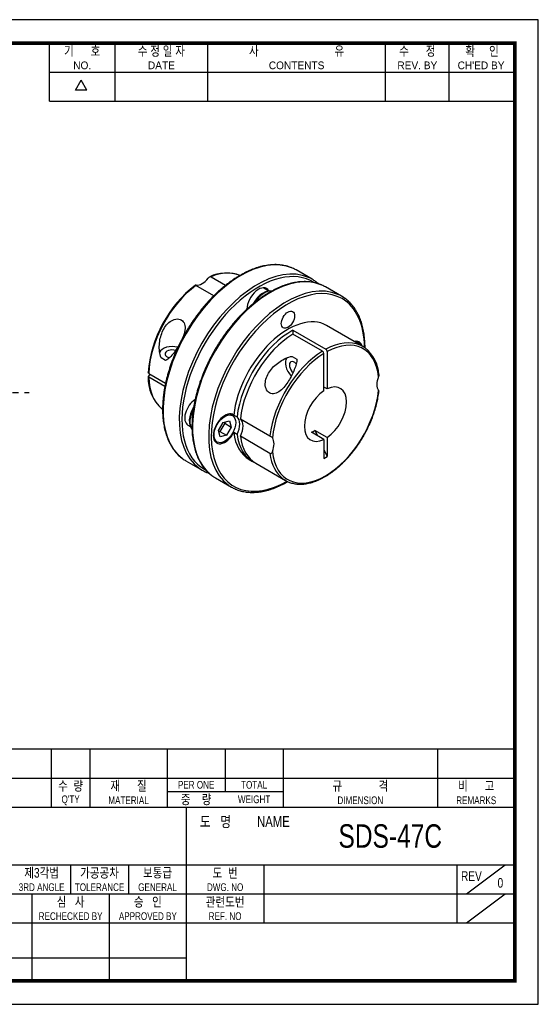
# Model space of a CAD drawing. Header units: millimetres. Extents: x 0 to 297, y 0 to 210.
# Tile 2 of 2: x 186 to 297, y 0 to 210. Entities that reach past the tile are written whole.
import ezdxf
from ezdxf.enums import TextEntityAlignment as Align

# ---------------------------------------------------------------- set-up
doc = ezdxf.new("R2010")
doc.units = ezdxf.units.MM
doc.header["$LTSCALE"] = 5
doc.linetypes.add('CENTER', pattern=[2, 1.25, -0.25, 0.25, -0.25])
doc.layers.get('0').update_dxf_attribs({"linetype": 'CONTINUOUS'})
for name, color, linetype in [('BM', 2, 'CONTINUOUS'), ('CT', 1, 'CENTER'), ('D', 7, 'CONTINUOUS')]:
    doc.layers.add(name, color=color, linetype=linetype)
doc.styles.get("Standard").update_dxf_attribs({"font": 'Gulim.ttf', "width": 0.8, "height": 3})

msp = doc.modelspace()

# ---------------------------------------------------------------- linework, layer by layer
for p, q in [((192.71392, 192.64074), (192.71392, 205)), ((206.72109, 192.64074), (206.72109, 205)), ((226.49591, 192.64074), (226.49591, 205)), ((264.39765, 192.64074), (264.39765, 205)), ((277.99284, 192.64074), (277.99284, 205)), ((192.71392, 198.82037), (291.58802, 198.82037)), ((198.25647, 194.97648), (199.49239, 197.11716)), ((200.72832, 194.97648), (199.49239, 197.11716)), ((200.72832, 194.97648), (198.25647, 194.97648)), ((192.71392, 192.64074), (291.58802, 192.64074)), ((292, 54.43705), (147.8086, 54.43705)), ((193.1259, 54.43705), (193.1259, 42.07779)), ((201.36541, 54.43705), (201.36541, 42.07779)), ((217.84443, 54.43705), (217.84443, 42.07779)), ((230.20369, 54.43705), (230.20369, 45.37359)), ((242.56295, 54.43705), (242.56295, 42.07779)), ((275.52098, 54.43705), (275.52098, 42.07779)), ((147.8086, 48.25742), (292, 48.25742)), ((217.84443, 45.37359), (242.56295, 45.37359)), ((147.8086, 42.07779), (292, 42.07779)), ((221.96418, 5), (221.96418, 42.07779)), ((147.8086, 29.71852), (292, 29.71852)), ((197.24565, 29.71852), (197.24565, 23.53889)), ((209.60492, 29.71852), (209.60492, 23.53889)), ((238.4432, 29.71852), (238.4432, 17.35926)), ((279.64074, 29.71852), (279.64074, 17.35926)), ((281.70061, 23.53889), (289.94012, 29.71852)), ((147.8086, 23.53889), (221.96418, 23.53889)), ((189.00615, 23.53889), (189.00615, 5)), ((205.48516, 23.53889), (205.48516, 5)), ((221.96418, 23.53889), (292, 23.53889)), ((281.70061, 17.35926), (289.94012, 23.53889)), ((147.8086, 17.35926), (292, 17.35926)), ((147.8086, 9.87984), (221.96418, 9.87984))]:
    msp.add_line(p, q)
msp.add_lwpolyline([(297, 210), (0, 210), (0, 0), (297, 0)], close=True)
msp.add_lwpolyline([(292, 205, 0.8, 0.8, 0), (5, 205, 0.8, 0.8, 0), (5, 5, 0.8, 0.8, 0), (292, 5, 0.8, 0.8, 0)], format="xyseb", close=True)
at = {"layer": 'BM', "linetype": 'Continuous'}
for p, q in [((248.78586, 154.63028), (245.34461, 156.61708)), ((227.78581, 151.10316), (223.97052, 153.30591)), ((227.19095, 155.16523), (230.31668, 153.36059)), ((239.43402, 152.16031), (238.29419, 152.8184)), ((255.05554, 151.01047), (251.61429, 152.99728)), ((236.19217, 149.42116), (236.25437, 149.52888)), ((236.29451, 149.5057), (236.25437, 149.52888)), ((244.64905, 143.75746), (251.67297, 139.70219)), ((244.64905, 143.75746), (244.64905, 142.94096)), ((250.96587, 139.29395), (244.64905, 142.94096)), ((259.56942, 140.32148), (251.83839, 144.785)), ((258.64841, 141.06688), (257.9989, 141.44188)), ((251.24871, 130.8333), (251.24871, 138.80389)), ((251.95582, 139.21214), (251.95582, 131.24154)), ((217.51356, 137.33891), (216.54816, 137.89628)), ((244.49751, 138.18167), (245.46291, 137.6243)), ((213.91883, 134.56755), (217.50663, 132.49613)), ((217.35629, 131.76643), (213.91883, 133.75105)), ((213.91896, 134.07772), (214.34309, 134.3226)), ((251.95582, 131.24154), (251.24871, 131.64979)), ((223.43806, 127.33038), (223.50026, 127.43812)), ((223.47838, 127.3071), (223.43806, 127.33038)), ((228.78733, 122.37283), (229.78733, 124.10489)), ((230.10517, 123.92138), (229.10517, 122.18933)), ((229.78733, 124.10489), (231.15336, 124.47091)), ((230.038, 124.17205), (230.10517, 123.92138)), ((230.10517, 123.92138), (231.51938, 123.10489)), ((231.77836, 125.55344), (231.12884, 125.92844)), ((231.15336, 124.47091), (231.51938, 123.10489)), ((232.03277, 125.68326), (232.73988, 125.27501)), ((233.44699, 124.86676), (239.76381, 121.21974)), ((222.25868, 123.54408), (222.74899, 123.261)), ((229.15336, 121.00681), (228.78733, 122.37283)), ((229.10517, 122.18933), (228.8545, 122.12216)), ((229.10517, 122.18933), (230.51938, 121.37283)), ((231.51938, 123.10489), (230.51938, 121.37283)), ((232.73988, 121.55637), (232.03277, 121.96462)), ((251.24871, 120.49598), (248.64575, 121.9988)), ((249.35286, 122.40705), (249.87181, 121.29093)), ((251.95582, 120.90423), (249.35286, 122.40705)), ((227.87884, 120.29928), (228.52836, 119.92428)), ((230.51938, 121.37283), (229.15336, 121.00681)), ((239.76381, 117.50111), (233.44699, 121.14813)), ((251.24871, 120.49598), (251.24871, 116.40063)), ((251.95582, 120.90423), (251.95582, 116.80887)), ((251.24871, 118.32965), (251.95582, 116.80887)), ((221.84461, 115.91389), (225.28586, 113.92708)), ((235.33839, 116.20616), (236.04549, 115.79791)), ((251.24871, 116.40063), (251.95582, 116.80887)), ((236.7526, 115.38966), (243.06942, 111.74264)), ((228.11429, 112.29409), (231.55554, 110.30728))]:
    msp.add_line(p, q, dxfattribs=at)
for centre, radius, start, end in [((230.45276, 148.03538), 7.94467, 69.5293077, 116.314844), ((239.8888, 132.71182), 26.16346, 127.7751441, 175.5639536), ((250.6243, 138.77015), 0.62532, 3.0931182, 56.891309), ((251.3314, 139.1784), 0.62532, 3.0931183, 56.8913089), ((255.07917, 133.82378), 7.93675, 3.6966697, 50.9027948), ((222.37048, 133.47505), 8.57903, 177.0860601, 229.465493), ((238.88924, 119.56313), 1.87329, 41.6364203, 62.1694587)]:
    msp.add_arc(centre, radius, start, end, dxfattribs=at)
for centre, major_axis, ratio, start_param, end_param in [((233.59461, 136.26549), (-11.75, -20.3516), 0.577350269, 3.20450987, 6.216325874), ((237.03586, 134.27868), (11.75, 20.3516), 0.577350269, 0.065087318, 3.07977291), ((237.31871, 134.11538), (-11.55, -20.00519), 0.577350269, 3.113699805, 6.283185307), ((239.86429, 132.64569), (11.75, 20.3516), 0.577350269, 0.06277459, 3.076603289), ((225.58073, 140.8923), (-8.25, -14.28942), 0.577350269, 3.208502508, 3.788537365), ((225.58073, 140.8923), (-8.25, -14.28942), 0.577350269, 3.200608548, 3.208502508), ((233.59461, 136.26549), (-11.75, -20.3516), 0.577350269, 3.141592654, 3.20450987), ((225.58073, 140.8923), (8.25, 14.28942), 0.577350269, 0.923851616, 2.32588682), ((225.29789, 156.56904), (-1.75, -3.03109), 0.577350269, 0.244882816, 1.32591351), ((243.30554, 130.65888), (-11.75, -20.3516), 0.577350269, 3.208449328, 6.220124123), ((243.58839, 130.49558), (11.55, 20.00519), 0.577350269, 0, 3.917759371), ((237.03586, 134.27868), (11.75, 20.3516), 0.577350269, 0, 0.065087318), ((237.03586, 134.27868), (11.75, 20.3516), 0.577350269, 6.220124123, 6.283185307), ((239.86429, 132.64569), (11.75, 20.3516), 0.577350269, 0, 0.06277459), ((237.31871, 149.62881), (-1.75, -3.03109), 0.577350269, 2.813626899, 5.481985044), ((238.37937, 148.30201), (-2.125, -3.68061), 0.577350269, 3.300800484, 4.71238898), ((238.52079, 148.22036), (-2.125, -3.68061), 0.577350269, 3.381787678, 4.628481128), ((243.30554, 130.65888), (-11.75, -20.3516), 0.577350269, 3.07977291, 3.208449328), ((243.58839, 130.49558), (11.55, 20.00519), 0.577350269, 5.507018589, 6.283185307), ((243.58839, 130.49558), (-8.25, -14.28942), 0.577350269, 3.141592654, 5.359333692), ((244.29549, 130.08733), (8.25, 14.28942), 0.577350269, 0.755090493, 2.217741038), ((245.0026, 129.67908), (8.25, 14.28942), 0.577350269, 0.815705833, 2.217741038), ((251.31942, 126.03206), (-8.25, -14.28942), 0.577350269, 3.204676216, 3.896683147), ((251.60226, 125.86876), (-8.05, -13.94301), 0.577350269, 2.468293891, 3.895929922), ((257.02341, 138.2523), (1.75, 3.03109), 0.577350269, 5.779285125, 6.78708549), ((257.02341, 138.2523), (1.625, 2.81458), 0.577350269, 0, 0.339059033), ((257.02341, 138.2523), (1.625, 2.81458), 0.577350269, 5.944126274, 6.283185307), ((218.91454, 138.70514), (2.75, 0), 0.577350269, 1.129064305, 2.929788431), ((218.91454, 138.70514), (1.5, 0), 0.577350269, 1.067256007, 4.315657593), ((251.31942, 126.03206), (-8.25, -14.28942), 0.577350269, 3.957298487, 5.359333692), ((251.60226, 125.86876), (8.05, 13.94301), 0.577350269, 0.816459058, 2.244095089), ((251.31942, 126.03206), (-8.25, -14.28942), 0.577350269, 3.079946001, 3.204676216), ((244.98021, 135.7279), (1.375, -2.38157), 0.577350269, 3.354561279, 5.154652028), ((244.98021, 135.7279), (-0.75, 1.29904), 0.577350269, 0, 2.075280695), ((244.98021, 135.7279), (-0.75, 1.29904), 0.577350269, 5.105016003, 6.283185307), ((225.58073, 140.8923), (8.25, 14.28942), 0.577350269, 2.38650216, 3.077443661), ((251.60226, 125.86876), (-3.175, -5.49926), 0.577350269, 0.864219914, 3.848169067), ((265.03729, 133.62548), (-1.75, -3.03109), 0.577350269, 4.957271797, 6.038302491), ((251.60226, 125.86876), (8.05, 13.94301), 0.577350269, 2.468293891, 5.385687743), ((251.60226, 125.86876), (3.175, 5.49926), 0.577350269, 0.864219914, 3.848169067), ((223.88368, 126.35866), (1.625, 2.81458), 0.577350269, 0.824161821, 3.141592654), ((225.58073, 140.8923), (8.25, 14.28942), 0.577350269, 3.077443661, 3.082190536), ((225.56306, 126.10351), (-2.125, -3.68061), 0.577350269, 4.71238898, 6.127038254), ((225.70448, 126.02186), (-2.125, -3.68061), 0.577350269, 4.791154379, 6.038534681), ((230.15336, 122.73886), (-1.75, -3.03109), 0.577350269, 3.064602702, 7.930971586), ((230.86046, 122.33061), (1.75, 3.03109), 0.577350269, 4.789378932, 6.206195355), ((231.56757, 121.92236), (1.75, 3.03109), 0.577350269, 4.789378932, 6.206195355), ((243.58839, 130.49558), (8.25, 14.28942), 0.577350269, 2.494647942, 3.141592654), ((245.71418, 129.26825), (2.81592, -7.31643), 0.656786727, 0.024242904, 0.181886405), ((244.29549, 130.08733), (8.25, 14.28942), 0.577350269, 2.494647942, 3.184460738), ((245.0026, 129.67908), (8.25, 14.28942), 0.577350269, 2.494647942, 3.141592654), ((238.16723, 118.11205), (1.75, 3.03109), 0.577350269, 4.957271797, 6.038302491), ((233.59461, 136.26549), (-11.75, -20.3516), 0.577350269, 6.216325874, 6.283185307), ((251.31942, 126.03206), (8.25, 14.28942), 0.577350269, 2.494647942, 3.074690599), ((237.03586, 134.27868), (11.75, 20.3516), 0.577350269, 3.07977291, 3.208449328), ((237.31871, 134.11538), (-11.55, -20.00519), 0.577350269, 0, 0.026423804), ((239.86429, 132.64569), (11.75, 20.3516), 0.577350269, 3.076603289, 3.141592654), ((251.31942, 126.03206), (8.25, 14.28942), 0.577350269, 3.074690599, 3.203253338), ((243.30554, 130.65888), (-11.75, -20.3516), 0.577350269, 6.220124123, 6.283185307), ((243.30554, 130.65888), (-11.75, -20.3516), 0.577350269, 0, 0.065087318)]:
    msp.add_ellipse(centre, major_axis=major_axis, ratio=ratio, start_param=start_param, end_param=end_param, dxfattribs=at)
for centre, major_axis in [((243.58839, 146.00901), (1, 1.73205)), ((243.58839, 146.00901), (1, 1.73205)), ((230.15336, 122.73886), (1.625, 2.81458))]:
    msp.add_ellipse(centre, major_axis=major_axis, ratio=0.577350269, dxfattribs=at)
for points, knots in [([(244.55494, 157.01288), (244.44646, 157.06128), (244.2047, 157.16827), (243.75815, 157.32523), (243.24834, 157.47286), (242.72004, 157.59037), (242.17967, 157.67688), (241.62643, 157.73242), (241.06149, 157.75679), (240.48555, 157.74992), (239.89949, 157.71176), (239.30419, 157.64233), (238.70054, 157.54171), (238.08947, 157.41002), (237.47192, 157.24746), (236.84885, 157.05429), (236.22118, 156.8308), (235.58988, 156.57736), (234.95588, 156.29436), (234.32011, 155.98226), (233.68351, 155.64156), (233.04701, 155.27277), (232.41152, 154.87648), (231.77795, 154.45329), (231.14721, 154.00383), (230.52018, 153.52879), (229.89775, 153.02888), (229.2808, 152.50482), (228.67019, 151.95739), (228.06679, 151.38739), (227.47145, 150.79566), (226.885, 150.18305), (226.30827, 149.55045), (225.74208, 148.89878), (225.18722, 148.22897), (224.64448, 147.542), (224.11463, 146.83884), (223.59842, 146.12052), (223.09658, 145.38805), (222.60983, 144.6425), (222.13886, 143.88494), (221.68434, 143.11643), (221.24691, 142.3381), (220.82722, 141.55104), (220.42586, 140.75639), (220.0434, 139.95529), (219.6804, 139.14887), (219.33739, 138.33828), (219.01486, 137.52469), (218.71327, 136.70925), (218.43308, 135.89312), (218.17469, 135.07746), (217.93849, 134.26343), (217.72483, 133.4522), (217.53404, 132.64491), (217.3664, 131.84271), (217.22218, 131.04674), (217.10161, 130.25813), (217.00489, 129.478), (216.93219, 128.70747), (216.88366, 127.94763), (216.85939, 127.19958), (216.85947, 126.46439), (216.88392, 125.74311), (216.93278, 125.0368), (217.006, 124.34651), (217.10352, 123.67325), (217.22525, 123.01803), (217.37105, 122.38185), (217.54072, 121.76568), (217.73404, 121.17047), (217.95074, 120.59715), (218.19048, 120.04664), (218.45289, 119.51979), (218.73755, 119.01744), (219.04394, 118.54041), (219.37163, 118.08931), (219.71977, 117.66522), (220.08874, 117.26723), (220.47432, 116.90161), (220.8085, 116.61641), (220.99728, 116.47983), (221.06234, 116.43297)], [0, 0, 0, 0, 0.007679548, 0.020152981, 0.032637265, 0.045136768, 0.057654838, 0.070193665, 0.082754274, 0.095336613, 0.107939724, 0.120561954, 0.133201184, 0.145855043, 0.158521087, 0.171196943, 0.183880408, 0.196569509, 0.209262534, 0.221958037, 0.234654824, 0.24735181, 0.260048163, 0.272743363, 0.285437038, 0.298128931, 0.310818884, 0.323506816, 0.33619271, 0.348876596, 0.361558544, 0.374238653, 0.386917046, 0.39959386, 0.412269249, 0.424943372, 0.437616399, 0.450288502, 0.462959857, 0.475630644, 0.488301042, 0.500971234, 0.513641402, 0.526311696, 0.538982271, 0.551653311, 0.564325, 0.57699752, 0.589671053, 0.602345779, 0.615021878, 0.62769952, 0.640378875, 0.6530601, 0.66574334, 0.678428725, 0.69111636, 0.703806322, 0.716498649, 0.729193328, 0.741890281, 0.754589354, 0.767290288, 0.779992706, 0.792696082, 0.80539955, 0.818102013, 0.830802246, 0.843498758, 0.856189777, 0.86887326, 0.881546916, 0.894208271, 0.906854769, 0.919483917, 0.932093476, 0.94468168, 0.957247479, 0.969790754, 0.982312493, 0.994814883, 1, 1, 1, 1]), ([(224.02438, 153.38342), (223.94461, 153.39264), (223.88307, 153.40004), (223.85399, 153.38984), (223.85549, 153.38249), (223.89018, 153.35416), (223.92347, 153.33308), (223.97052, 153.30591)], [0, 0, 0, 0, 0.5, 0.5, 0.75, 0.75, 1, 1, 1, 1]), ([(227.19095, 155.16523), (227.14383, 155.19244), (227.0862, 155.19946), (226.96838, 155.17974), (226.90929, 155.15385), (226.74443, 155.05194), (226.65074, 154.95474), (226.57141, 154.85395)], [0, 0, 0, 0, 0.25, 0.25, 0.5, 0.5, 1, 1, 1, 1]), ([(250.82751, 153.39426), (250.80707, 153.40396), (250.63988, 153.4832), (250.27873, 153.61895), (249.7781, 153.78268), (249.25622, 153.91539), (248.72257, 154.01748), (248.1755, 154.0886), (247.61639, 154.12864), (247.04586, 154.13748), (246.46478, 154.11504), (245.87401, 154.06131), (245.27443, 153.97635), (244.66698, 153.86024), (244.05257, 153.71316), (243.43215, 153.53533), (242.80667, 153.32703), (242.17708, 153.08859), (241.54432, 152.82039), (240.90932, 152.52285), (240.27302, 152.19645), (239.63635, 151.8417), (239.00024, 151.45915), (238.36559, 151.04939), (237.73332, 150.61305), (237.10431, 150.15077), (236.47946, 149.66326), (235.85965, 149.15124), (235.24575, 148.61545), (234.63862, 148.05669), (234.03913, 147.47577), (233.44811, 146.87354), (232.86639, 146.25087), (232.29481, 145.60866), (231.73416, 144.94784), (231.18523, 144.26936), (230.64883, 143.57424), (230.12561, 142.8633), (229.6167, 142.13819), (229.12141, 141.39767), (228.64567, 140.65128), (228.25336, 140.00474), (228.04641, 139.64928), (227.96788, 139.51408)], [0, 0, 0, 0, 0.002925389, 0.027829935, 0.052751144, 0.077698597, 0.10268005, 0.127701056, 0.15276482, 0.177872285, 0.203022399, 0.2282125, 0.253438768, 0.278696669, 0.303981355, 0.329287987, 0.354611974, 0.379949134, 0.405295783, 0.430648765, 0.456005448, 0.481363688, 0.506721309, 0.53207711, 0.557430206, 0.582779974, 0.608126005, 0.633468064, 0.658806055, 0.684139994, 0.709469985, 0.734796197, 0.760118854, 0.785438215, 0.810754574, 0.836068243, 0.861379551, 0.88668884, 0.911996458, 0.93730276, 0.962608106, 0.987912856, 1, 1, 1, 1]), ([(250.12236, 153.66649), (249.99795, 153.77731), (249.79853, 153.94574), (249.60605, 154.0847), (249.52498, 154.1429)], [0.98193422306, 0.98193422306, 0.98193422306, 0.98193422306, 0.99354558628, 1, 1, 1, 1]), ([(260.03951, 139.99599), (260.03965, 140.02853), (260.04021, 140.30635), (260.03145, 140.8241), (259.99474, 141.53799), (259.93364, 142.23638), (259.8482, 142.91825), (259.7385, 143.58257), (259.60466, 144.22835), (259.44685, 144.8546), (259.26526, 145.46036), (259.06016, 146.04469), (258.83184, 146.60666), (258.58066, 147.14539), (258.30702, 147.66003), (258.01137, 148.14977), (257.69425, 148.61381), (257.35611, 149.05162), (256.99783, 149.46193), (256.61895, 149.84649), (256.22407, 150.19611), (255.93378, 150.43279), (255.78998, 150.53117), (255.7824, 150.53635)], [0.5161976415, 0.5161976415, 0.5161976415, 0.5161976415, 0.5195560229, 0.5449074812, 0.5702614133, 0.5956165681, 0.620970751, 0.6463217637, 0.671666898, 0.697002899, 0.7223259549, 0.7476317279, 0.7729154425, 0.7981720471, 0.8233964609, 0.8485839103, 0.8737303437, 0.8988328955, 0.9238903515, 0.9489035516, 0.9738756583, 0.9988122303, 1, 1, 1, 1]), ([(216.54816, 137.89628), (216.34782, 138.31709), (216.26111, 138.78487), (216.15824, 139.72289), (216.15256, 140.19122), (216.24064, 141.59493), (216.44033, 142.52471), (217.16955, 144.24463), (217.72245, 145.06178), (218.82796, 145.869), (219.24419, 146.0669), (220.09764, 146.21558), (220.51608, 146.15861), (221.18555, 145.7779), (221.43057, 145.45123), (221.67754, 144.67967), (221.68927, 144.23203), (221.55441, 143.24013), (221.38595, 142.69799), (221.16745, 142.17173)], [0, 0, 0, 0, 0.0625, 0.0625, 0.125, 0.125, 0.25, 0.25, 0.375, 0.375, 0.4375, 0.4375, 0.5, 0.5, 0.5625, 0.5625, 0.625, 0.625, 0.7004865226, 0.7004865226, 0.7004865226, 0.7004865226]), ([(220.31927, 140.51014), (219.97797, 139.93633), (219.61065, 139.4029), (218.96706, 138.57279), (218.69947, 138.25697), (218.13909, 137.70225), (217.851, 137.44838), (217.51356, 137.33891)], [0.7836631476, 0.7836631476, 0.7836631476, 0.7836631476, 0.875, 0.875, 0.9375, 0.9375, 1, 1, 1, 1]), ([(227.96788, 139.51408), (227.88205, 139.36442), (227.67122, 138.99587), (227.30127, 138.31976), (226.89356, 137.53406), (226.50086, 136.73461), (226.12832, 135.93107), (225.77524, 135.12231), (225.44247, 134.3101), (225.1304, 133.49543), (224.83951, 132.67949), (224.57022, 131.86346), (224.32293, 131.04847), (224.09801, 130.23571), (223.89579, 129.42631), (223.71659, 128.62143), (223.56069, 127.82222), (223.42832, 127.0298), (223.31971, 126.24532), (223.23504, 125.46987), (223.17447, 124.70458), (223.13811, 123.95053), (223.12606, 123.2088), (223.13838, 122.48046), (223.1751, 121.76658), (223.2362, 121.06818), (223.32164, 120.38631), (223.43133, 119.72199), (223.56517, 119.07621), (223.72299, 118.44996), (223.90457, 117.8442), (224.10967, 117.25988), (224.33799, 116.6979), (224.58917, 116.15917), (224.86282, 115.64453), (225.15845, 115.15481), (225.47563, 114.6907), (225.81358, 114.25315), (226.17257, 113.84188), (226.5488, 113.4609), (226.94854, 113.10242), (227.20296, 112.90726), (227.35134, 112.7945)], [0, 0, 0, 0, 0.01335722, 0.038698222, 0.064040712, 0.089383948, 0.114728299, 0.14007413, 0.165421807, 0.190771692, 0.216124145, 0.241479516, 0.266838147, 0.292200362, 0.317566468, 0.34293674, 0.368311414, 0.393690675, 0.419074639, 0.444463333, 0.469856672, 0.495254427, 0.520656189, 0.54606133, 0.571468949, 0.596877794, 0.622285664, 0.647690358, 0.673089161, 0.698478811, 0.723855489, 0.749214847, 0.774552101, 0.799862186, 0.825140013, 0.850380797, 0.875580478, 0.900736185, 0.925846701, 0.950912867, 0.975937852, 1, 1, 1, 1]), ([(245.46291, 137.6243), (245.53704, 137.27636), (245.46131, 136.90237), (245.26116, 136.13929), (245.12301, 135.754), (244.64304, 134.57655), (244.23756, 133.76558), (243.2555, 132.19164), (242.65965, 131.39928), (241.59334, 130.56944), (241.20593, 130.3549), (240.40629, 130.17515), (240.00923, 130.21978), (239.34038, 130.60013), (239.07396, 130.93916), (238.7739, 131.74137), (238.73271, 132.20601), (238.87574, 133.57706), (239.29865, 134.45054), (240.42938, 135.95627), (241.12824, 136.58922), (242.3065, 137.37359), (242.71953, 137.60544), (243.58272, 137.98533), (244.03421, 138.14487), (244.49751, 138.18167)], [0, 0, 0, 0, 0.0625, 0.0625, 0.125, 0.125, 0.25, 0.25, 0.375, 0.375, 0.4375, 0.4375, 0.5, 0.5, 0.5625, 0.5625, 0.625, 0.625, 0.75, 0.75, 0.875, 0.875, 0.9375, 0.9375, 1, 1, 1, 1]), ([(213.91883, 134.56755), (213.84405, 134.61072), (213.80164, 134.67068), (213.80171, 134.73243), (213.80174, 134.73388), (213.80179, 134.73533)], [0, 0, 0, 0, 0.5, 0.5, 0.5120271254, 0.5120271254, 0.5120271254, 0.5120271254]), ([(213.91896, 134.07772), (213.8452, 134.03514), (213.80179, 133.97544), (213.80163, 133.85353), (213.84411, 133.79419), (213.91883, 133.75105)], [0, 0, 0, 0, 0.5, 0.5, 1, 1, 1, 1]), ([(263.00058, 134.33649), (263.00394, 134.30786), (263.00495, 134.27839), (263.00018, 134.11967), (262.96284, 133.98994), (262.91523, 133.87084)], [0.385546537, 0.385546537, 0.385546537, 0.385546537, 0.5, 0.5, 1, 1, 1, 1]), ([(243.61979, 111.46546), (243.74531, 111.41112), (243.9782, 111.31162), (244.3909, 111.17835), (244.82856, 111.07005), (245.28293, 110.99207), (245.74896, 110.94526), (246.2269, 110.92962), (246.7155, 110.94532), (247.21382, 110.9924), (247.72076, 111.07083), (248.2352, 111.18047), (248.75601, 111.32111), (249.28203, 111.49244), (249.8121, 111.69407), (250.34506, 111.92552), (250.87977, 112.18625), (251.41511, 112.47566), (251.94996, 112.79308), (252.48321, 113.13781), (253.01379, 113.50906), (253.54063, 113.90604), (254.06267, 114.3279), (254.57889, 114.77373), (255.08824, 115.2426), (255.58973, 115.73352), (256.08236, 116.24547), (256.56514, 116.7774), (257.03712, 117.32821), (257.49736, 117.89676), (257.94493, 118.48189), (258.37894, 119.08242), (258.79852, 119.6971), (259.20282, 120.32469), (259.59103, 120.96391), (259.96237, 121.61347), (260.31607, 122.27204), (260.65141, 122.93828), (260.96772, 123.61085), (261.26434, 124.28839), (261.54066, 124.96953), (261.79611, 125.65288), (262.03015, 126.33709), (262.24228, 127.02075), (262.43208, 127.7026), (262.59901, 128.38077), (262.74319, 129.05581), (262.86241, 129.71926), (262.95108, 130.31345), (262.98616, 130.64351), (263.00193, 130.79439)], [0, 0, 0, 0, 0.017332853, 0.037979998, 0.05865998, 0.079385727, 0.100166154, 0.121005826, 0.141905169, 0.16286112, 0.183868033, 0.204918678, 0.226005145, 0.247119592, 0.268254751, 0.289404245, 0.310562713, 0.331725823, 0.35288981, 0.374051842, 0.395210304, 0.416364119, 0.437512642, 0.458655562, 0.479792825, 0.500924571, 0.522051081, 0.543172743, 0.564290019, 0.585403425, 0.606513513, 0.627620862, 0.648726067, 0.669829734, 0.690932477, 0.712034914, 0.733137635, 0.754241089, 0.775345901, 0.796452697, 0.817562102, 0.838674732, 0.8597912, 0.880912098, 0.902037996, 0.923169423, 0.944306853, 0.965450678, 0.986601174, 1, 1, 1, 1]), ([(262.91523, 130.92978), (262.96309, 130.86531), (263.00027, 130.81571), (263.00431, 130.7943), (263.0044, 130.7932), (263.00436, 130.7922)], [0, 0, 0, 0, 0.5, 0.5, 0.5302703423, 0.5302703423, 0.5302703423, 0.5302703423]), ([(239.76381, 117.50111), (239.81092, 117.47391), (239.86694, 117.46782), (239.97756, 117.49169), (240.03103, 117.52082), (240.17242, 117.63629), (240.24169, 117.74759), (240.2893, 117.86669)], [0, 0, 0, 0, 0.25, 0.25, 0.5, 0.5, 1, 1, 1, 1]), ([(226.12655, 113.50927), (226.2165, 113.46928), (226.41819, 113.38024), (226.64503, 113.29888), (226.78699, 113.25196)], [0, 0, 0, 0, 0.00636371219, 0.01676913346, 0.01676913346, 0.01676913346, 0.01676913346]), ([(232.37178, 109.89645), (232.38145, 109.89188), (232.53987, 109.81707), (232.89139, 109.68576), (233.39165, 109.52185), (233.91364, 109.38918), (234.44726, 109.28708), (234.99434, 109.21596), (235.55344, 109.17592), (236.12397, 109.16709), (236.70505, 109.18953), (237.29583, 109.24325), (237.8954, 109.32822), (238.50286, 109.44432), (239.11726, 109.5914), (239.73768, 109.76923), (240.36316, 109.97753), (240.99275, 110.21597), (241.62552, 110.48418), (242.26052, 110.78171), (242.89681, 111.10811), (243.33886, 111.35442), (243.56858, 111.48792), (243.58618, 111.49818)], [0, 0, 0, 0, 0.001384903, 0.0263279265, 0.0512876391, 0.0762736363, 0.101293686, 0.126353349, 0.1514558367, 0.1766020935, 0.2017910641, 0.2270200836, 0.2522853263, 0.2775822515, 0.3029060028, 0.3282517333, 0.3536148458, 0.3789911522, 0.4043769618, 0.4297691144, 0.4551649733, 0.4805623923, 0.4826688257, 0.4826688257, 0.4826688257, 0.4826688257])]:
    msp.add_open_spline(points, degree=3, knots=knots, dxfattribs=at)
at = {"layer": 'CT'}
msp.add_line((137.3795, 130.48621), (188.3795, 130.48621), dxfattribs=at)

# ---------------------------------------------------------------- texts
at = {"layer": 'D', "width": 0.8}
for s, height, p in [('기      호', 2.059877, (199.71751, 203.3521)), ('수 정 일 자', 2.059877, (216.6085, 203.3521)), ('사                           유', 2.0598771, (245.44678, 203.3521)), ('수      정', 2.059877, (271.19524, 203.3521)), ('확     인', 2.059877, (284.99642, 203.3521)), ('수  량', 2.059877, (197.24565, 46.60952)), ('재      질', 2.059877, (209.60492, 46.60952)), ('PER ONE', 1.647902, (224.02406, 46.8155)), ('TOTAL', 1.647902, (236.38332, 46.8155)), ('규             격', 2.0598771, (259.04197, 46.60952)), ('비      고', 2.059877, (283.76049, 46.60952)), ("Q'TY", 1.647902, (197.24565, 43.5197)), ('MATERIAL', 1.647902, (209.60492, 43.5197)), ('중    량', 2.059877, (224.02406, 43.72569)), ('WEIGHT', 1.647902, (236.38332, 43.72569)), ('DIMENSION', 1.647902, (259.04197, 43.5197)), ('REMARKS', 1.647902, (283.76049, 43.5197)), ('도   명', 2.307062, (228.14381, 38.98797)), ('NAME', 2.307062, (240.50307, 38.98797)), ('SDS-47C', 5, (265.42755, 35.89816)), ('제3각법', 2.059877, (191.06602, 28.07062)), ('가공공차', 2.059877, (203.42529, 28.07062)), ('보통급', 2.059877, (215.78455, 28.07062)), ('도  번', 2.059877, (230.20369, 28.07062)), ('REV', 2.059877, (282.73055, 27.34967)), ('3RD ANGLE', 1.647902, (191.06602, 24.98081)), ('TOLERANCE', 1.647902, (203.42529, 24.98081)), ('GENERAL', 1.647902, (215.78455, 24.98081)), ('DWG. NO', 1.647902, (230.20369, 24.98081)), ('0', 2.05988, (288.91018, 25.90775)), ('심   사', 2.059877, (197.24565, 21.89099)), ('승   인', 2.059877, (213.72467, 21.89099)), ('관련도번', 2.059877, (230.20369, 21.89099)), ('REF. NO', 1.647902, (230.20369, 18.80118))]:
    msp.add_text(s, height=height, dxfattribs=at).set_placement(p, align=Align.MIDDLE)
at = {"layer": 'D'}
for s, p in [('NO.', (199.71751, 200.26228)), ('DATE', (216.6085, 200.26228)), ('CONTENTS', (245.44678, 200.26228)), ('REV. BY', (271.19524, 200.26228)), ("CH'ED BY", (284.79043, 200.26228))]:
    msp.add_text(s, height=1.647902, dxfattribs=at).set_placement(p, align=Align.MIDDLE)
at = {"layer": 'D', "width": 0.8}
for s, p in [('RECHECKED BY', (197.24565, 17.97719)), ('APPROVED BY', (213.72467, 17.97719))]:
    msp.add_text(s, height=1.6479017, dxfattribs=at).set_placement(p, align=Align.CENTER)

doc.saveas('drawing.dxf')
